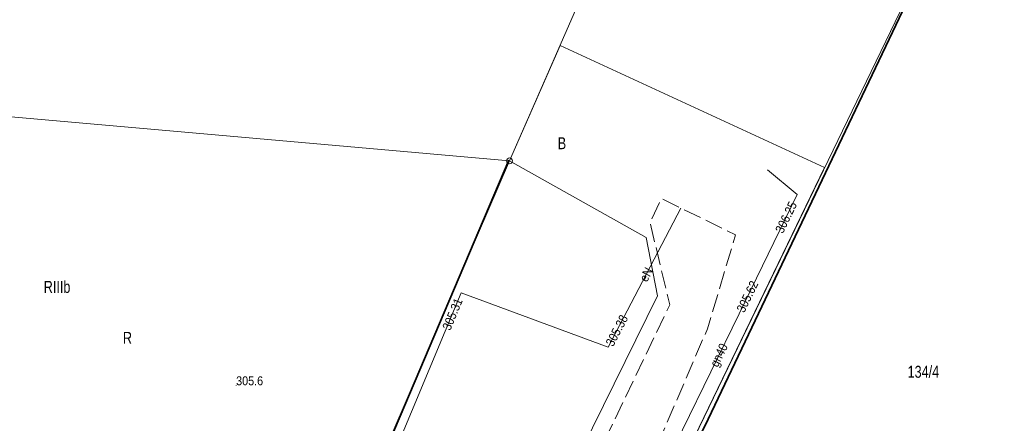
# Model space of a CAD drawing. Header units: metres. Extents: x 7423100 to 7429434, y 5527887 to 5533362.
# Tile 13 of 40: x 7426993 to 7427076, y 5531377 to 5531411. Entities that reach past the tile are written whole.
import ezdxf
from ezdxf.enums import TextEntityAlignment as Align

# ---------------------------------------------------------------- set-up
doc = ezdxf.new("R2010")
doc.units = ezdxf.units.M
doc.header["$MEASUREMENT"] = 0
doc.linetypes.add('1.5_0.5', pattern=[2, 1.5, -0.5])
doc.linetypes.add('219-500', pattern=[0])
doc.layers.get('0').update_dxf_attribs({"color": 2, "linetype": 'CONTINUOUS', "lineweight": 5})
for name, color, linetype in [('202-punkt graniczny', 7, 'CONTINUOUS'), ('209-oznaczenie konturu klasyfikacyjnego', 7, 'CONTINUOUS'), ('210-oznaczenie konturu użytku gruntowego', 7, 'CONTINUOUS'), ('211-numer działki ewidencyjnej', 7, 'CONTINUOUS'), ('217-kontur klasyfikacyjny', 7, 'CONTINUOUS'), ('218-kontur użytku gruntowego', 7, 'CONTINUOUS'), ('219-działka ewidencyjna', 7, 'CONTINUOUS'), ('obszar utwardzony', 7, 'CONTINUOUS'), ('ogrodzenie trwałe', 7, 'CONTINUOUS'), ('pikieta naturalna', 7, 'CONTINUOUS'), ('pikieta naturalna-Atr2', 7, 'CONTINUOUS'), ('przewód elektroenergetyczny podziemny', 7, 'CONTINUOUS'), ('przewód elektroenergetyczny podziemny-Atr1', 7, 'CONTINUOUS'), ('przewód gazowy', 7, 'CONTINUOUS'), ('przewód gazowy-Atr1', 7, 'CONTINUOUS'), ('rzedna', 7, 'CONTINUOUS'), ('rzedna-Atr2', 7, 'CONTINUOUS')]:
    doc.layers.add(name, color=color, linetype=linetype)
doc.styles.get("Standard").update_dxf_attribs({"font": 'Working1250.shx', "width": 0.75})
doc.linetypes.add('902-500', pattern='A,3.75,0,[1,ksztalty.shx,S=0.5,R=0,X=0,Y=0],3.75', length=7.5)

# ---------------------------------------------------------------- blocks, each defined once
blk = doc.blocks.new('202')
at = {"color": 0, "linetype": 'Continuous', "lineweight": 0}
blk.add_circle((0, 0), 0.25, dxfattribs=at)
blk = doc.blocks.new('PW01')
at = {"linetype": 'Continuous', "lineweight": 13}
h = blk.add_hatch(color=0, dxfattribs=at)
edge = h.paths.add_edge_path()
edge.add_arc((0, 0), 0.045, 0, 360)

msp = doc.modelspace()

# ---------------------------------------------------------------- linework, layer by layer
at = {"layer": '217-kontur klasyfikacyjny', "color": 92, "linetype": 'Continuous', "lineweight": 18, "flags": 128}
for points in [[(7427034.29, 5531399.12), (7427038.52, 5531408.78)], [(7427038.52, 5531408.78), (7427060.67, 5531398.56)], [(7427045.73, 5531392.7), (7427034.29, 5531399.12)], [(7427060.67, 5531398.56), (7427036.96, 5531349.51)], [(7427046.68, 5531387.83), (7427045.73, 5531392.7)], [(7427029.46, 5531352.89), (7427046.68, 5531387.83)]]:
    msp.add_lwpolyline(points, dxfattribs=at)
at = {"layer": '218-kontur użytku gruntowego', "color": 3, "linetype": 'Continuous', "lineweight": 18, "flags": 128}
for points in [[(7427038.52, 5531408.78), (7427034.29, 5531399.12)], [(7427034.29, 5531399.12), (7427038.52, 5531408.78)], [(7427060.67, 5531398.56), (7427038.52, 5531408.78)], [(7427038.52, 5531408.78), (7427060.67, 5531398.56)], [(7427034.29, 5531399.12), (7427045.73, 5531392.7)], [(7427045.73, 5531392.7), (7427034.29, 5531399.12)], [(7427036.96, 5531349.51), (7427060.67, 5531398.56)], [(7427060.67, 5531398.56), (7427036.96, 5531349.51)], [(7427045.73, 5531392.7), (7427046.68, 5531387.83)], [(7427046.68, 5531387.83), (7427045.73, 5531392.7)], [(7427046.68, 5531387.83), (7427029.46, 5531352.89)], [(7427029.46, 5531352.89), (7427046.68, 5531387.83)]]:
    msp.add_lwpolyline(points, dxfattribs=at)
at = {"layer": '219-działka ewidencyjna', "color": 7, "linetype": '219-500', "lineweight": 18, "flags": 128}
for points in [[(7427047.99, 5531430.42), (7427034.29, 5531399.12)], [(7427036.96, 5531349.51), (7427074.59, 5531427.35)], [(7426977.04, 5531404.16), (7427034.29, 5531399.12)], [(7427016.82, 5531358.58), (7427034.29, 5531399.12)]]:
    msp.add_lwpolyline(points, dxfattribs=at)
at = {"layer": 'obszar utwardzony', "color": 7, "linetype": '1.5_0.5', "lineweight": 18, "flags": 128}
msp.add_lwpolyline([(7427033.06, 5531356.56), (7427033.99, 5531356.12), (7427037.64, 5531354.37), (7427050.86, 5531385.08), (7427053.22, 5531392.94), (7427047.02, 5531395.97), (7427046.05, 5531393.99), (7427047.71, 5531387.07)], close=True, dxfattribs=at)
at = {"layer": 'ogrodzenie trwałe', "color": 7, "linetype": '902-500', "lineweight": 35, "flags": 128}
for points in [[(7427070.25, 5531349.83), (7427082.61, 5531374.94), (7427086.28, 5531382.61), (7427093.51, 5531396.85), (7427104.2, 5531418.49), (7427074.75, 5531427.54), (7427050.64, 5531376.92), (7427045.53, 5531367.22)], [(7427033.06, 5531356.56), (7427029, 5531353.7), (7427017.2, 5531359.1), (7427034.22, 5531399.18)]]:
    msp.add_lwpolyline(points, dxfattribs=at)
at = {"layer": 'przewód elektroenergetyczny podziemny', "color": 1, "linetype": 'Continuous', "lineweight": 18, "flags": 128}
msp.add_lwpolyline([(7427048.63, 5531395.16), (7427042.55, 5531383.55), (7427030.25, 5531388.07), (7427017.91, 5531358.55)], dxfattribs=at)
at = {"layer": 'przewód gazowy', "color": 52, "linetype": 'Continuous', "lineweight": 18, "flags": 128}
msp.add_lwpolyline([(7427055.88, 5531398.36), (7427058.37, 5531396.31), (7427053.51, 5531386.34), (7427036.9, 5531352.37), (7427019.82, 5531359.4), (7427019.09, 5531357.94), (7427018.84, 5531357.96)], dxfattribs=at)

# ---------------------------------------------------------------- block references
at = {"layer": '202-punkt graniczny', "color": 7, "linetype": 'Continuous', "lineweight": 18}
msp.add_blockref('202', (7427034.29, 5531399.12), dxfattribs=at)
at = {"layer": 'pikieta naturalna', "color": 7, "linetype": 'Continuous', "lineweight": 13}
msp.add_blockref('PW01', (7427011.4, 5531380.35), dxfattribs=at)
at = {"layer": 'rzedna', "color": 52, "linetype": 'Continuous', "lineweight": 18}
for p in [(7427058.37, 5531396.31), (7427053.51, 5531386.34)]:
    msp.add_blockref('PW01', p, dxfattribs=at)
at = {"layer": 'rzedna', "color": 1, "linetype": 'Continuous', "lineweight": 18}
for p in [(7427030.25, 5531388.07), (7427042.55, 5531383.55)]:
    msp.add_blockref('PW01', p, dxfattribs=at)

# ---------------------------------------------------------------- texts
at = {"layer": '209-oznaczenie konturu klasyfikacyjnego', "color": 3, "linetype": 'Continuous', "lineweight": 18, "width": 0.79}
msp.add_text('RIIIb', height=1, dxfattribs=at).set_placement((7426995.29, 5531388.08))
at = {"layer": '210-oznaczenie konturu użytku gruntowego', "color": 3, "linetype": 'Continuous', "lineweight": 18, "width": 0.79}
for s, p in [('B', (7427038.33, 5531400.1)), ('R', (7427001.92, 5531383.82))]:
    msp.add_text(s, height=1, dxfattribs=at).set_placement(p)
at = {"layer": '211-numer działki ewidencyjnej', "color": 7, "linetype": 'Continuous', "lineweight": 18, "width": 0.79}
msp.add_text('134/4', height=1, dxfattribs=at).set_placement((7427067.62, 5531380.98))
at = {"layer": 'pikieta naturalna-Atr2', "color": 7, "width": 0.9}
msp.add_text('305.6', height=0.75, dxfattribs=at).set_placement((7427011.4, 5531380.35))
at = {"layer": 'przewód elektroenergetyczny podziemny-Atr1', "color": 1, "width": 0.9}
msp.add_text('eN', height=0.75, rotation=62.359, dxfattribs=at).set_placement((7427045.46, 5531389.1), align=Align.MIDDLE_LEFT)
at = {"layer": 'przewód gazowy-Atr1', "color": 40, "width": 0.9}
msp.add_text('gn40', height=0.75, rotation=63.943, dxfattribs=at).set_placement((7427051.38, 5531381.97), align=Align.MIDDLE_LEFT)
at = {"layer": 'rzedna-Atr2', "color": 40, "width": 0.9}
for s, p in [('306.25', (7427056.84, 5531393.16)), ('305.62', (7427053.6, 5531386.53))]:
    msp.add_text(s, height=0.75, rotation=64.012, dxfattribs=at).set_placement(p, align=Align.MIDDLE_LEFT)
at = {"layer": 'rzedna-Atr2', "color": 1, "width": 0.9}
for s, rotation, p in [('305.31', 67.373, (7427028.98, 5531385.03)), ('305.38', 62.359, (7427042.63, 5531383.71))]:
    msp.add_text(s, height=0.75, rotation=rotation, dxfattribs=at).set_placement(p, align=Align.MIDDLE_LEFT)

doc.saveas('drawing.dxf')
